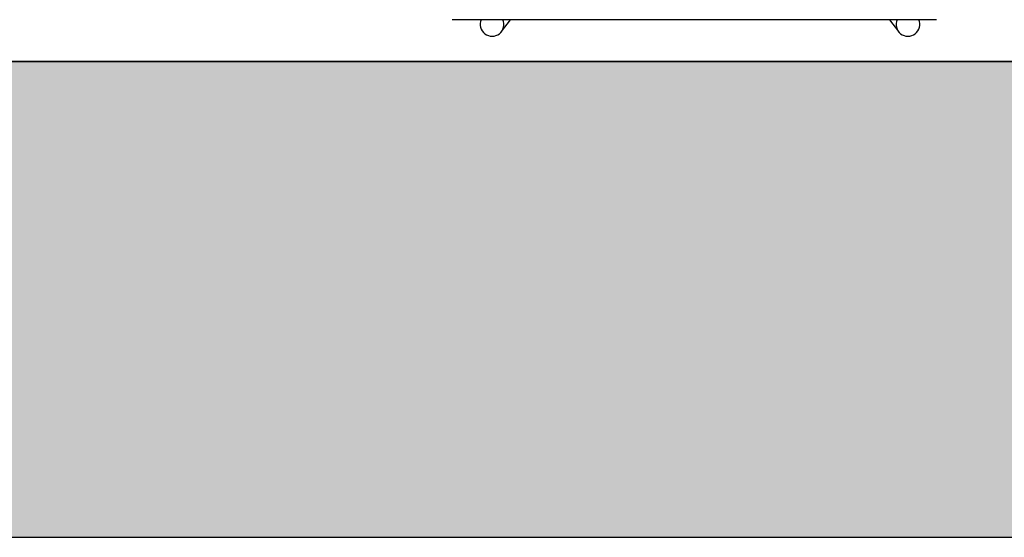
# Model space of a CAD drawing. Header units: metres. Extents: x -1 to 444, y -6 to 31.
# Tile 50 of 76: x 419.823 to 420.65, y 12.841 to 13.276. Entities that reach past the tile are written whole.
import ezdxf

# ---------------------------------------------------------------- set-up
doc = ezdxf.new("R2010")
doc.units = ezdxf.units.M
doc.linetypes.add('CONTINUA', pattern=[0])
for name, color, linetype, lineweight in [('3D PA MURS', 7, 'CONTINUA', 25), ('PA LOCALS', 7, 'CONTINUA', 25), ('PA MOBLES', 7, 'CONTINUA', 25)]:
    doc.layers.add(name, color=color, linetype=linetype, lineweight=lineweight)

msp = doc.modelspace()

# ---------------------------------------------------------------- hatches: boundary and pattern name
at = {"layer": '3D PA MURS', "linetype": 'CONTINUA', "lineweight": 18, "true_color": 0xa0a0a0, "transparency": 33554687}
msp.add_hatch(color=253, dxfattribs=at).paths.add_polyline_path([(397.68731, 12.84061), (423.65748, 12.84061), (423.74038, 13.24061), (397.76645, 13.24061)])

# ---------------------------------------------------------------- linework, layer by layer
at = {"layer": '3D PA MURS', "color": 7, "linetype": 'CONTINUA', "lineweight": 25, "transparency": 33554687}
for p, q in [((421.24693, 13.24061), (416.48201, 13.24061)), ((397.76645, 12.84061), (423.65748, 12.84061))]:
    msp.add_line(p, q, dxfattribs=at)
at = {"layer": 'PA LOCALS', "color": 7, "linetype": 'CONTINUA', "lineweight": 25, "transparency": 33554687}
msp.add_line((416.48201, 13.24061), (421.24693, 13.24061), dxfattribs=at)
at = {"layer": 'PA MOBLES', "color": 180, "transparency": 33554687}
for p, q in [((420.59293, 13.27573), (420.18601, 13.27573)), ((420.22746, 13.26578), (420.23501, 13.27573)), ((420.55331, 13.27573), (420.56087, 13.26578))]:
    msp.add_line(p, q, dxfattribs=at)
for centre, major_axis, start_param, end_param in [((420.21949, 13.27183), (-0.00796, 0.00605), 0.250094, 4.196569), ((420.56883, 13.27183), (0.00796, 0.00605), 2.086617, 6.033091)]:
    msp.add_ellipse(centre, major_axis=major_axis, ratio=0.993992, start_param=start_param, end_param=end_param, dxfattribs=at)

doc.saveas('drawing.dxf')
